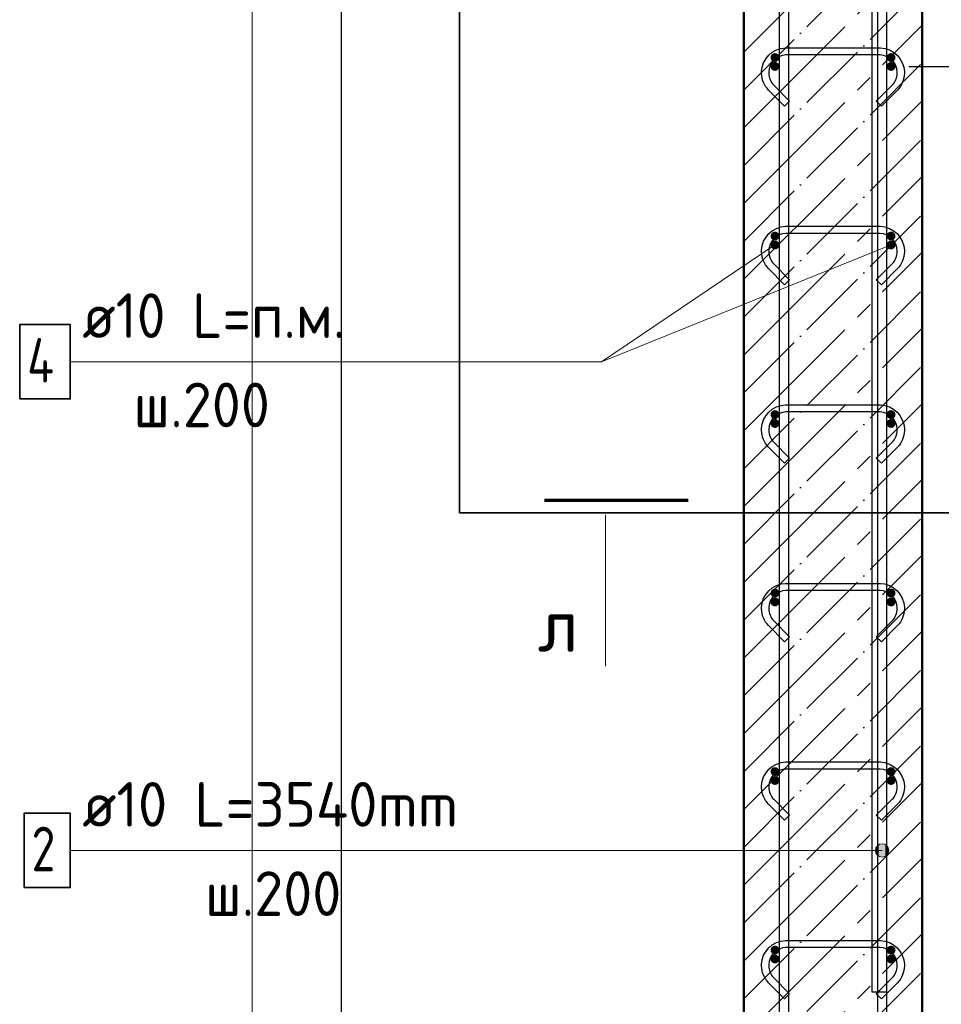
# Model space of a CAD drawing. Header units: millimetres. Extents: x -19950 to 69837, y -2757 to 40090.
# Tile 9 of 136: x -19126 to -18094, y 8402 to 9505. Entities that reach past the tile are written whole.
import ezdxf

# ---------------------------------------------------------------- set-up
doc = ezdxf.new("R2010")
doc.units = ezdxf.units.MM
doc.header["$PDMODE"] = 65
doc.linetypes.add('______11', pattern=[100, 80, -10, 0, -10])
doc.linetypes.add('______5', pattern=[220, 160, -20, 20, -20])
for name, color, linetype, lineweight in [('Standard', 7, 'Continuous', 25), ('Арм.стержн. Арматура края', 96, 'Continuous', 35), ('Арм.стержн. вертикальными 1', 22, 'Continuous', 35), ('Арм.стержн.горизонт. 1', 180, 'Continuous', 35), ('Размерная линия_ общее', 7, 'Continuous', 13)]:
    doc.layers.add(name, color=color, linetype=linetype, lineweight=lineweight)
doc.layers.add('Арм.стержн. вертикальными 2', color=7, linetype='Continuous', lineweight=35, true_color=0x006e00)
doc.layers.add('Арм.стержн.Стяжки', color=7, linetype='Continuous', lineweight=35, true_color=0x501e0f)
doc.styles.add('ISOCPEUR', font='ISOCPEUR')
doc.dimstyles.new('DIMSTYLE_7', dxfattribs={"dimtxt": 44, "dimasz": 50, "dimexe": 0, "dimexo": 0, "dimgap": 22, "dimtad": 2, "dimdec": 0, "dimrnd": 5, "dimzin": 12, "dimdsep": 46, "dimtxsty": 'ISOCPEUR', "dimblk1": 'ALL_ML_STRICH', "dimblk2": 'ALL_ML_STRICH', "dimsah": 1, "dimcen": 0, "dimclrd": 7, "dimclre": 256, "dimclrt": 7, "dimadec": 0, "dimazin": 0, "dimtfac": 1, "dimtdec": 0, "dimtix": 1, "dimtmove": 2, "dimatfit": 3, "dimfxl": 0, "dimtzin": 0, "dimlwd": 0, "dimlwe": -3, "dimarcsym": 0})

# ---------------------------------------------------------------- blocks, each defined once
blk = doc.blocks.new('ALL_ML_STRICH')
at = {"color": 0, "linetype": 'ByBlock', "lineweight": -2}
for p, q in [((0, -0.5), (0, 0.5)), ((-0.3, -0.3), (0.3, 0.3)), ((-1, 0), (0.5, 0))]:
    blk.add_line(p, q, dxfattribs=at)
blk = doc.blocks.new('*D281')
at = {"layer": 'DEFPOINTS', "color": 7, "linetype": 'Continuous', "lineweight": 13, "transparency": 33554687}
for p in [(-18115.3, 9912.6), (-18067.4, 6792.6), (-17738.1, 6792.6)]:
    blk.add_point(p, dxfattribs=at)
at = {"layer": 'Размерная линия_ общее', "color": 253, "linetype": 'Continuous', "lineweight": -2, "true_color": 0xa0a0a0, "transparency": 33554687}
for p, q in [((-18095.3, 9912.6), (-17738.1, 9912.6)), ((-18047.4, 6792.6), (-17738.1, 6792.6))]:
    blk.add_line(p, q, dxfattribs=at)
at = {"layer": 'Размерная линия_ общее', "color": 7, "linetype": 'Continuous', "lineweight": -2, "transparency": 33554687}
blk.add_line((-17738.1, 6792.6), (-17738.1, 9912.6), dxfattribs=at)
at = {"layer": 'Размерная линия_ общее', "color": 7, "linetype": 'Continuous', "lineweight": 13, "transparency": 33554687, "xscale": 50, "yscale": 50, "zscale": 50}
for p, rotation in [((-17738.1, 9912.6), 90), ((-17738.1, 6792.6), 270)]:
    blk.add_blockref('ALL_ML_STRICH', p, dxfattribs=dict(at, rotation=rotation))
at = {"layer": 'Размерная линия_ общее', "color": 7, "linetype": 'Continuous', "lineweight": 13, "transparency": 33554687, "insert": (-17775.1, 8359.2), "char_height": 44, "width": 176, "attachment_point": 5, "rotation": 90, "style": 'ISOCPEUR'}
blk.add_mtext('\\A1;{3120}', dxfattribs=at)
blk = doc.blocks.new('*D285')
at = {"layer": 'DEFPOINTS', "color": 7, "linetype": 'Continuous', "lineweight": 13, "transparency": 33554687}
for p in [(-18150.3, 9452.6), (-18150.3, 7252.6), (-17945.3, 7252.6)]:
    blk.add_point(p, dxfattribs=at)
at = {"layer": 'Размерная линия_ общее', "color": 253, "linetype": 'Continuous', "lineweight": -2, "true_color": 0xa0a0a0, "transparency": 33554687}
for p, q in [((-18130.3, 9452.6), (-17945.3, 9452.6)), ((-18130.3, 7252.6), (-17945.3, 7252.6))]:
    blk.add_line(p, q, dxfattribs=at)
at = {"layer": 'Размерная линия_ общее', "color": 7, "linetype": 'Continuous', "lineweight": -2, "transparency": 33554687}
blk.add_line((-17945.3, 7252.6), (-17945.3, 9452.6), dxfattribs=at)
at = {"layer": 'Размерная линия_ общее', "color": 7, "linetype": 'Continuous', "lineweight": 13, "transparency": 33554687, "xscale": 50, "yscale": 50, "zscale": 50}
for p, rotation in [((-17945.3, 9452.6), 90), ((-17945.3, 7252.6), 270)]:
    blk.add_blockref('ALL_ML_STRICH', p, dxfattribs=dict(at, rotation=rotation))
at = {"layer": 'Размерная линия_ общее', "color": 7, "linetype": 'Continuous', "lineweight": 13, "transparency": 33554687, "insert": (-18004.3, 8208.6), "char_height": 44, "width": 2.2, "attachment_point": 1, "rotation": 90, "line_spacing_factor": 0.60241, "style": 'ISOCPEUR'}
blk.add_mtext('\\W0.91;11х200=2200', dxfattribs=at)
blk = doc.blocks.new('*D286')
at = {"layer": 'DEFPOINTS', "color": 7, "linetype": 'Continuous', "lineweight": 13, "transparency": 33554687}
for p in [(-18150.3, 9852.6), (-18150.3, 9452.6), (-17945.3, 9452.6)]:
    blk.add_point(p, dxfattribs=at)
at = {"layer": 'Размерная линия_ общее', "color": 253, "linetype": 'Continuous', "lineweight": -2, "true_color": 0xa0a0a0, "transparency": 33554687}
for p, q in [((-18130.3, 9852.6), (-17945.3, 9852.6)), ((-18130.3, 9452.6), (-17945.3, 9452.6))]:
    blk.add_line(p, q, dxfattribs=at)
at = {"layer": 'Размерная линия_ общее', "color": 7, "linetype": 'Continuous', "lineweight": -2, "transparency": 33554687}
blk.add_line((-17945.3, 9452.6), (-17945.3, 9852.6), dxfattribs=at)
at = {"layer": 'Размерная линия_ общее', "color": 7, "linetype": 'Continuous', "lineweight": 13, "transparency": 33554687, "xscale": 50, "yscale": 50, "zscale": 50}
for p, rotation in [((-17945.3, 9852.6), 90), ((-17945.3, 9452.6), 270)]:
    blk.add_blockref('ALL_ML_STRICH', p, dxfattribs=dict(at, rotation=rotation))
at = {"layer": 'Размерная линия_ общее', "color": 7, "linetype": 'Continuous', "lineweight": 13, "transparency": 33554687, "insert": (-18004.3, 9586.6), "char_height": 44, "width": 2.2, "attachment_point": 1, "rotation": 90, "line_spacing_factor": 0.60241, "style": 'ISOCPEUR'}
blk.add_mtext('\\W0.91;4х100', dxfattribs=at)

msp = doc.modelspace()

# ---------------------------------------------------------------- hatches: boundary and pattern name
at = {"layer": 'Арм.стержн. Арматура края', "linetype": 'Continuous', "lineweight": 50, "transparency": 33554687}
for points in [[(-18275.3, 9462.6), (-18275.7, 9464.5), (-18276.8, 9466.1), (-18278.4, 9467.2), (-18280.3, 9467.6), (-18282.2, 9467.2), (-18283.9, 9466.1), (-18284.9, 9464.5), (-18285.3, 9462.6), (-18284.9, 9460.7), (-18283.9, 9459.1), (-18282.2, 9458), (-18280.3, 9457.6), (-18278.4, 9458), (-18276.8, 9459.1), (-18275.7, 9460.7)], [(-18145.3, 9462.6), (-18145.7, 9464.5), (-18146.8, 9466.1), (-18148.4, 9467.2), (-18150.3, 9467.6), (-18152.2, 9467.2), (-18153.9, 9466.1), (-18154.9, 9464.5), (-18155.3, 9462.6), (-18154.9, 9460.7), (-18153.9, 9459.1), (-18152.2, 9458), (-18150.3, 9457.6), (-18148.4, 9458), (-18146.8, 9459.1), (-18145.7, 9460.7)], [(-18275.3, 9262.6), (-18275.7, 9264.5), (-18276.8, 9266.1), (-18278.4, 9267.2), (-18280.3, 9267.6), (-18282.2, 9267.2), (-18283.9, 9266.1), (-18284.9, 9264.5), (-18285.3, 9262.6), (-18284.9, 9260.7), (-18283.9, 9259.1), (-18282.2, 9258), (-18280.3, 9257.6), (-18278.4, 9258), (-18276.8, 9259.1), (-18275.7, 9260.7)], [(-18145.3, 9262.6), (-18145.7, 9264.5), (-18146.8, 9266.1), (-18148.4, 9267.2), (-18150.3, 9267.6), (-18152.2, 9267.2), (-18153.9, 9266.1), (-18154.9, 9264.5), (-18155.3, 9262.6), (-18154.9, 9260.7), (-18153.9, 9259.1), (-18152.2, 9258), (-18150.3, 9257.6), (-18148.4, 9258), (-18146.8, 9259.1), (-18145.7, 9260.7)], [(-18275.3, 9062.6), (-18275.7, 9064.5), (-18276.8, 9066.1), (-18278.4, 9067.2), (-18280.3, 9067.6), (-18282.2, 9067.2), (-18283.9, 9066.1), (-18284.9, 9064.5), (-18285.3, 9062.6), (-18284.9, 9060.7), (-18283.9, 9059.1), (-18282.2, 9058), (-18280.3, 9057.6), (-18278.4, 9058), (-18276.8, 9059.1), (-18275.7, 9060.7)], [(-18145.3, 9062.6), (-18145.7, 9064.5), (-18146.8, 9066.1), (-18148.4, 9067.2), (-18150.3, 9067.6), (-18152.2, 9067.2), (-18153.9, 9066.1), (-18154.9, 9064.5), (-18155.3, 9062.6), (-18154.9, 9060.7), (-18153.9, 9059.1), (-18152.2, 9058), (-18150.3, 9057.6), (-18148.4, 9058), (-18146.8, 9059.1), (-18145.7, 9060.7)], [(-18275.3, 8862.6), (-18275.7, 8864.5), (-18276.8, 8866.1), (-18278.4, 8867.2), (-18280.3, 8867.6), (-18282.2, 8867.2), (-18283.9, 8866.1), (-18284.9, 8864.5), (-18285.3, 8862.6), (-18284.9, 8860.7), (-18283.9, 8859.1), (-18282.2, 8858), (-18280.3, 8857.6), (-18278.4, 8858), (-18276.8, 8859.1), (-18275.7, 8860.7)], [(-18145.3, 8862.6), (-18145.7, 8864.5), (-18146.8, 8866.1), (-18148.4, 8867.2), (-18150.3, 8867.6), (-18152.2, 8867.2), (-18153.9, 8866.1), (-18154.9, 8864.5), (-18155.3, 8862.6), (-18154.9, 8860.7), (-18153.9, 8859.1), (-18152.2, 8858), (-18150.3, 8857.6), (-18148.4, 8858), (-18146.8, 8859.1), (-18145.7, 8860.7)], [(-18275.3, 8662.6), (-18275.7, 8664.5), (-18276.8, 8666.1), (-18278.4, 8667.2), (-18280.3, 8667.6), (-18282.2, 8667.2), (-18283.9, 8666.1), (-18284.9, 8664.5), (-18285.3, 8662.6), (-18284.9, 8660.7), (-18283.9, 8659.1), (-18282.2, 8658), (-18280.3, 8657.6), (-18278.4, 8658), (-18276.8, 8659.1), (-18275.7, 8660.7)], [(-18145.3, 8662.6), (-18145.7, 8664.5), (-18146.8, 8666.1), (-18148.4, 8667.2), (-18150.3, 8667.6), (-18152.2, 8667.2), (-18153.9, 8666.1), (-18154.9, 8664.5), (-18155.3, 8662.6), (-18154.9, 8660.7), (-18153.9, 8659.1), (-18152.2, 8658), (-18150.3, 8657.6), (-18148.4, 8658), (-18146.8, 8659.1), (-18145.7, 8660.7)], [(-18275.3, 8462.6), (-18275.7, 8464.5), (-18276.8, 8466.1), (-18278.4, 8467.2), (-18280.3, 8467.6), (-18282.2, 8467.2), (-18283.9, 8466.1), (-18284.9, 8464.5), (-18285.3, 8462.6), (-18284.9, 8460.7), (-18283.9, 8459.1), (-18282.2, 8458), (-18280.3, 8457.6), (-18278.4, 8458), (-18276.8, 8459.1), (-18275.7, 8460.7)], [(-18145.3, 8462.6), (-18145.7, 8464.5), (-18146.8, 8466.1), (-18148.4, 8467.2), (-18150.3, 8467.6), (-18152.2, 8467.2), (-18153.9, 8466.1), (-18154.9, 8464.5), (-18155.3, 8462.6), (-18154.9, 8460.7), (-18153.9, 8459.1), (-18152.2, 8458), (-18150.3, 8457.6), (-18148.4, 8458), (-18146.8, 8459.1), (-18145.7, 8460.7)]]:
    msp.add_hatch(color=4, dxfattribs=at).paths.add_polyline_path(points)
at = {"layer": 'Арм.стержн. вертикальными 1', "linetype": 'Continuous', "lineweight": 13, "transparency": 33554687}
for points in [[(-18166.8, 8570.5), (-18166.8, 8578), (-18167.8, 8574.3)], [(-18166.8, 8578), (-18164.1, 8567.8), (-18164.1, 8580.7)], [(-18166.8, 8578), (-18166.8, 8570.5), (-18164.1, 8567.8)], [(-18164.1, 8580.7), (-18160.3, 8566.8), (-18160.3, 8581.8)], [(-18164.1, 8580.7), (-18164.1, 8567.8), (-18160.3, 8566.8)], [(-18160.3, 8581.8), (-18160.3, 8566.8), (-18156.6, 8567.8)], [(-18160.3, 8581.8), (-18156.6, 8567.8), (-18156.6, 8580.7)], [(-18156.6, 8580.7), (-18156.6, 8567.8), (-18153.9, 8570.5)], [(-18156.6, 8580.7), (-18153.9, 8570.5), (-18153.9, 8578)], [(-18153.9, 8578), (-18153.9, 8570.5), (-18152.8, 8574.3)]]:
    msp.add_hatch(color=7, dxfattribs=at).paths.add_polyline_path(points)
at = {"layer": 'Арм.стержн.горизонт. 1', "linetype": 'Continuous', "lineweight": 50, "transparency": 33554687}
for points in [[(-18275.3, 9452.6), (-18275.7, 9454.5), (-18276.8, 9456.1), (-18278.4, 9457.2), (-18280.3, 9457.6), (-18282.2, 9457.2), (-18283.9, 9456.1), (-18284.9, 9454.5), (-18285.3, 9452.6), (-18284.9, 9450.7), (-18283.9, 9449.1), (-18282.2, 9448), (-18280.3, 9447.6), (-18278.4, 9448), (-18276.8, 9449.1), (-18275.7, 9450.7)], [(-18145.3, 9452.6), (-18145.7, 9454.5), (-18146.8, 9456.1), (-18148.4, 9457.2), (-18150.3, 9457.6), (-18152.2, 9457.2), (-18153.9, 9456.1), (-18154.9, 9454.5), (-18155.3, 9452.6), (-18154.9, 9450.7), (-18153.9, 9449.1), (-18152.2, 9448), (-18150.3, 9447.6), (-18148.4, 9448), (-18146.8, 9449.1), (-18145.7, 9450.7)], [(-18275.3, 9252.6), (-18275.7, 9254.5), (-18276.8, 9256.1), (-18278.4, 9257.2), (-18280.3, 9257.6), (-18282.2, 9257.2), (-18283.9, 9256.1), (-18284.9, 9254.5), (-18285.3, 9252.6), (-18284.9, 9250.7), (-18283.9, 9249.1), (-18282.2, 9248), (-18280.3, 9247.6), (-18278.4, 9248), (-18276.8, 9249.1), (-18275.7, 9250.7)], [(-18145.3, 9252.6), (-18145.7, 9254.5), (-18146.8, 9256.1), (-18148.4, 9257.2), (-18150.3, 9257.6), (-18152.2, 9257.2), (-18153.9, 9256.1), (-18154.9, 9254.5), (-18155.3, 9252.6), (-18154.9, 9250.7), (-18153.9, 9249.1), (-18152.2, 9248), (-18150.3, 9247.6), (-18148.4, 9248), (-18146.8, 9249.1), (-18145.7, 9250.7)], [(-18275.3, 9052.6), (-18275.7, 9054.5), (-18276.8, 9056.1), (-18278.4, 9057.2), (-18280.3, 9057.6), (-18282.2, 9057.2), (-18283.9, 9056.1), (-18284.9, 9054.5), (-18285.3, 9052.6), (-18284.9, 9050.7), (-18283.9, 9049.1), (-18282.2, 9048), (-18280.3, 9047.6), (-18278.4, 9048), (-18276.8, 9049.1), (-18275.7, 9050.7)], [(-18145.3, 9052.6), (-18145.7, 9054.5), (-18146.8, 9056.1), (-18148.4, 9057.2), (-18150.3, 9057.6), (-18152.2, 9057.2), (-18153.9, 9056.1), (-18154.9, 9054.5), (-18155.3, 9052.6), (-18154.9, 9050.7), (-18153.9, 9049.1), (-18152.2, 9048), (-18150.3, 9047.6), (-18148.4, 9048), (-18146.8, 9049.1), (-18145.7, 9050.7)], [(-18275.3, 8852.6), (-18275.7, 8854.5), (-18276.8, 8856.1), (-18278.4, 8857.2), (-18280.3, 8857.6), (-18282.2, 8857.2), (-18283.9, 8856.1), (-18284.9, 8854.5), (-18285.3, 8852.6), (-18284.9, 8850.7), (-18283.9, 8849.1), (-18282.2, 8848), (-18280.3, 8847.6), (-18278.4, 8848), (-18276.8, 8849.1), (-18275.7, 8850.7)], [(-18145.3, 8852.6), (-18145.7, 8854.5), (-18146.8, 8856.1), (-18148.4, 8857.2), (-18150.3, 8857.6), (-18152.2, 8857.2), (-18153.9, 8856.1), (-18154.9, 8854.5), (-18155.3, 8852.6), (-18154.9, 8850.7), (-18153.9, 8849.1), (-18152.2, 8848), (-18150.3, 8847.6), (-18148.4, 8848), (-18146.8, 8849.1), (-18145.7, 8850.7)], [(-18275.3, 8652.6), (-18275.7, 8654.5), (-18276.8, 8656.1), (-18278.4, 8657.2), (-18280.3, 8657.6), (-18282.2, 8657.2), (-18283.9, 8656.1), (-18284.9, 8654.5), (-18285.3, 8652.6), (-18284.9, 8650.7), (-18283.9, 8649.1), (-18282.2, 8648), (-18280.3, 8647.6), (-18278.4, 8648), (-18276.8, 8649.1), (-18275.7, 8650.7)], [(-18145.3, 8652.6), (-18145.7, 8654.5), (-18146.8, 8656.1), (-18148.4, 8657.2), (-18150.3, 8657.6), (-18152.2, 8657.2), (-18153.9, 8656.1), (-18154.9, 8654.5), (-18155.3, 8652.6), (-18154.9, 8650.7), (-18153.9, 8649.1), (-18152.2, 8648), (-18150.3, 8647.6), (-18148.4, 8648), (-18146.8, 8649.1), (-18145.7, 8650.7)], [(-18275.3, 8452.6), (-18275.7, 8454.5), (-18276.8, 8456.1), (-18278.4, 8457.2), (-18280.3, 8457.6), (-18282.2, 8457.2), (-18283.9, 8456.1), (-18284.9, 8454.5), (-18285.3, 8452.6), (-18284.9, 8450.7), (-18283.9, 8449.1), (-18282.2, 8448), (-18280.3, 8447.6), (-18278.4, 8448), (-18276.8, 8449.1), (-18275.7, 8450.7)], [(-18145.3, 8452.6), (-18145.7, 8454.5), (-18146.8, 8456.1), (-18148.4, 8457.2), (-18150.3, 8457.6), (-18152.2, 8457.2), (-18153.9, 8456.1), (-18154.9, 8454.5), (-18155.3, 8452.6), (-18154.9, 8450.7), (-18153.9, 8449.1), (-18152.2, 8448), (-18150.3, 8447.6), (-18148.4, 8448), (-18146.8, 8449.1), (-18145.7, 8450.7)]]:
    msp.add_hatch(color=4, dxfattribs=at).paths.add_polyline_path(points)

# ---------------------------------------------------------------- linework, layer by layer
at = {"layer": 'Standard', "color": 52, "linetype": 'Continuous', "lineweight": -3, "transparency": 33554687}
for p, q in [((-18765.6, 6490.1), (-18765.6, 10193.8)), ((-18765.6, 6490.1), (-18765.6, 10193.8)), ((-18633.6, 9852.6), (-18633.6, 8952.6)), ((-18633.6, 8952.6), (-18633.6, 9852.6)), ((-17975.5, 8952.6), (-18633.6, 8952.6)), ((-18633.6, 8952.6), (-17975.5, 8952.6))]:
    msp.add_line(p, q, dxfattribs=at)
at = {"layer": 'Standard', "color": 7, "linetype": 'Continuous', "lineweight": 50, "transparency": 33554687}
for p, q in [((-18315.3, 9912.6), (-18315.3, 6792.6)), ((-18115.3, 6792.6), (-18115.3, 9912.6))]:
    msp.add_line(p, q, dxfattribs=at)
at = {"layer": 'Standard', "color": 7, "linetype": '______5', "lineweight": -3, "transparency": 33554687}
for p, q in [((-18315.3, 9468.6), (-18115.3, 9668.6)), ((-18315.3, 9383.8), (-18115.3, 9583.8)), ((-18315.3, 9298.9), (-18115.3, 9498.9)), ((-18315.3, 9214.1), (-18115.3, 9414.1)), ((-18315.3, 9129.2), (-18115.3, 9329.2)), ((-18315.3, 9044.4), (-18115.3, 9244.4)), ((-18315.3, 8959.5), (-18115.3, 9159.5)), ((-18315.3, 8874.6), (-18115.3, 9074.6)), ((-18315.3, 8789.8), (-18115.3, 8989.8)), ((-18315.3, 8704.9), (-18115.3, 8904.9)), ((-18315.3, 8620.1), (-18115.3, 8820.1)), ((-18315.3, 8535.2), (-18115.3, 8735.2)), ((-18315.3, 8450.4), (-18115.3, 8650.4)), ((-18315.3, 8365.5), (-18115.3, 8565.5)), ((-18315.3, 8280.7), (-18115.3, 8480.7))]:
    msp.add_line(p, q, dxfattribs=at)
at = {"layer": 'Standard', "color": 7, "linetype": '______11', "lineweight": -3, "transparency": 33554687}
for p, q in [((-18315.3, 9426.2), (-18115.3, 9626.2)), ((-18315.3, 9341.3), (-18115.3, 9541.3)), ((-18315.3, 9256.5), (-18115.3, 9456.5)), ((-18315.3, 9171.6), (-18115.3, 9371.6)), ((-18315.3, 9086.8), (-18115.3, 9286.8)), ((-18315.3, 9001.9), (-18115.3, 9201.9)), ((-18315.3, 8917.1), (-18115.3, 9117.1)), ((-18315.3, 8832.2), (-18115.3, 9032.2)), ((-18315.3, 8747.4), (-18115.3, 8947.4)), ((-18315.3, 8662.5), (-18115.3, 8862.5)), ((-18315.3, 8577.7), (-18115.3, 8777.7)), ((-18315.3, 8492.8), (-18115.3, 8692.8)), ((-18315.3, 8408), (-18115.3, 8608)), ((-18315.3, 8323.1), (-18115.3, 8523.1)), ((-18315.3, 8238.3), (-18115.3, 8438.3))]:
    msp.add_line(p, q, dxfattribs=at)
at = {"layer": 'Standard', "color": 7, "linetype": 'Continuous', "lineweight": 13, "transparency": 33554687}
for p, q in [((-18150.3, 9252.6), (-18474.4, 9121.8)), ((-18470, 8950.4), (-18470, 8780.8))]:
    msp.add_line(p, q, dxfattribs=at)
at = {"layer": 'Standard', "color": 7, "linetype": 'Continuous', "lineweight": 70, "transparency": 33554687}
msp.add_line((-18377.7, 8966.4), (-18538.5, 8966.4), dxfattribs=at)
at = {"layer": 'Standard', "color": 7, "linetype": 'Continuous', "lineweight": 13, "transparency": 33554687}
msp.add_lwpolyline([(-18865.6, 6390.1), (-17875.5, 6390.1), (-17875.5, 10293.8), (-18865.6, 10293.8), (-18865.6, 6390.1)], dxfattribs=at)
at = {"layer": 'Арм.стержн. вертикальными 1', "color": 7, "linetype": 'Continuous', "lineweight": 13, "transparency": 33554687}
for p, q in [((-19069.4, 8574.3), (-18324.4, 8574.3)), ((-18324.4, 8574.3), (-18160.3, 8574.3)), ((-18167.8, 8574.3), (-18167.8, 8574.3)), ((-18160.3, 8581.8), (-18160.3, 8581.8)), ((-18152.8, 8574.3), (-18152.8, 8574.3)), ((-18160.3, 8566.8), (-18160.3, 8566.8))]:
    msp.add_line(p, q, dxfattribs=at)
at = {"layer": 'Арм.стержн. вертикальными 1', "color": 4, "linetype": 'Continuous', "lineweight": 25, "transparency": 33554687}
for points in [[(-18165.3, 6792.6), (-18165.3, 10003.6), (-18165.9, 10008.1), (-18167.5, 10012.7), (-18169.8, 10016.9), (-18172.7, 10020.3), (-18176.1, 10023.1), (-18180.3, 10025.5), (-18184.8, 10027), (-18189.4, 10027.6), (-18470.3, 10027.6), (-18470.3, 10037.6), (-18188.7, 10037.6), (-18182.6, 10036.8), (-18176.2, 10034.7), (-18170.4, 10031.4), (-18165.6, 10027.4), (-18161.5, 10022.6), (-18158.3, 10016.7), (-18156.2, 10010.4), (-18155.3, 10004.3), (-18155.3, 6792.6), (-18165.3, 6792.6)], [(-18165.3, 6792.6), (-18165.3, 10003.6), (-18165.9, 10008.1), (-18167.5, 10012.7), (-18169.8, 10016.9), (-18172.7, 10020.3), (-18176.1, 10023.1), (-18180.3, 10025.5), (-18184.8, 10027), (-18189.4, 10027.6), (-18470.3, 10027.6), (-18470.3, 10037.6), (-18188.7, 10037.6), (-18182.6, 10036.8), (-18176.2, 10034.7), (-18170.4, 10031.4), (-18165.6, 10027.4), (-18161.5, 10022.6), (-18158.3, 10016.7), (-18156.2, 10010.4), (-18155.3, 10004.3), (-18155.3, 6792.6), (-18165.3, 6792.6)], [(-18275.3, 6792.6), (-18275.3, 9943.6), (-18275.9, 9948.1), (-18277.5, 9952.7), (-18279.8, 9956.9), (-18282.7, 9960.3), (-18286.1, 9963.1), (-18290.3, 9965.5), (-18294.8, 9967), (-18299.4, 9967.6), (-18640.3, 9967.6), (-18640.3, 9977.6), (-18298.7, 9977.6), (-18292.6, 9976.8), (-18286.2, 9974.7), (-18280.4, 9971.4), (-18275.6, 9967.4), (-18271.5, 9962.6), (-18268.3, 9956.7), (-18266.2, 9950.4), (-18265.3, 9944.3), (-18265.3, 6792.6), (-18275.3, 6792.6)], [(-18275.3, 6792.6), (-18275.3, 9943.6), (-18275.9, 9948.1), (-18277.5, 9952.7), (-18279.8, 9956.9), (-18282.7, 9960.3), (-18286.1, 9963.1), (-18290.3, 9965.5), (-18294.8, 9967), (-18299.4, 9967.6), (-18640.3, 9967.6), (-18640.3, 9977.6), (-18298.7, 9977.6), (-18292.6, 9976.8), (-18286.2, 9974.7), (-18280.4, 9971.4), (-18275.6, 9967.4), (-18271.5, 9962.6), (-18268.3, 9956.7), (-18266.2, 9950.4), (-18265.3, 9944.3), (-18265.3, 6792.6), (-18275.3, 6792.6)]]:
    msp.add_lwpolyline(points, dxfattribs=at)
at = {"layer": 'Арм.стержн. вертикальными 1', "color": 7, "linetype": 'Continuous', "lineweight": 35, "transparency": 33554687}
msp.add_lwpolyline([(-19121.1, 8532.6), (-19069.4, 8532.6), (-19069.4, 8615.9), (-19121.1, 8615.9), (-19121.1, 8532.6)], dxfattribs=at)
at = {"layer": 'Арм.стержн. вертикальными 1', "color": 7, "linetype": 'Continuous', "lineweight": 13, "transparency": 33554687}
msp.add_circle((-18160.3, 8574.3), 7.5, dxfattribs=at)
at = {"layer": 'Арм.стержн. вертикальными 2', "color": 7, "linetype": 'Continuous', "lineweight": 25, "transparency": 33554687}
msp.add_lwpolyline([(-18773.6, 10045.6), (-18208.7, 10045.6), (-18198.9, 10044.3), (-18188.8, 10040.9), (-18179.4, 10035.7), (-18171.7, 10029.2), (-18165.3, 10021.5), (-18160, 10012.2), (-18156.7, 10002), (-18155.3, 9992.3), (-18155.3, 8415.6), (-18171.3, 8415.6), (-18171.3, 9991.2), (-18172.3, 9998.4), (-18174.7, 10005.7), (-18178.5, 10012.4), (-18183.1, 10017.9), (-18188.5, 10022.4), (-18195.2, 10026.2), (-18202.6, 10028.6), (-18209.8, 10029.6), (-18773.6, 10029.6), (-18773.6, 10045.6)], dxfattribs=at)
msp.add_lwpolyline([(-18773.6, 10045.6), (-18208.7, 10045.6), (-18198.9, 10044.3), (-18188.8, 10040.9), (-18179.4, 10035.7), (-18171.7, 10029.2), (-18165.3, 10021.5), (-18160, 10012.2), (-18156.7, 10002), (-18155.3, 9992.3), (-18155.3, 8415.6), (-18171.3, 8415.6), (-18171.3, 9991.2), (-18172.3, 9998.4), (-18174.7, 10005.7), (-18178.5, 10012.4), (-18183.1, 10017.9), (-18188.5, 10022.4), (-18195.2, 10026.2), (-18202.6, 10028.6), (-18209.8, 10029.6), (-18773.6, 10029.6), (-18773.6, 10045.6)], dxfattribs=at)
at = {"layer": 'Арм.стержн.горизонт. 1', "color": 7, "linetype": 'Continuous', "lineweight": 13, "transparency": 33554687}
for p, q in [((-18474.4, 9121.8), (-18280.3, 9252.6)), ((-19069.4, 9121.8), (-18474.4, 9121.8))]:
    msp.add_line(p, q, dxfattribs=at)
at = {"layer": 'Арм.стержн.горизонт. 1', "color": 7, "linetype": 'Continuous', "lineweight": 35, "transparency": 33554687}
msp.add_lwpolyline([(-19126.1, 9080.1), (-19069.4, 9080.1), (-19069.4, 9163.4), (-19126.1, 9163.4), (-19126.1, 9080.1)], dxfattribs=at)
at = {"layer": 'Арм.стержн.Стяжки', "color": 40, "linetype": 'Continuous', "lineweight": 25, "transparency": 33554687}
for points in [[(-18269.5, 9408.1), (-18287.6, 9426.1), (-18289.2, 9428.1), (-18290.8, 9430.2), (-18292.1, 9432.4), (-18293.2, 9434.8), (-18294.1, 9437.2), (-18294.7, 9439.7), (-18295.1, 9442.3), (-18295.3, 9444.8), (-18295.3, 9446.8), (-18294.6, 9451.7), (-18293, 9456.8), (-18290.3, 9461.4), (-18287.1, 9465.3), (-18283.3, 9468.5), (-18278.6, 9471.1), (-18273.5, 9472.8), (-18268.6, 9473.5), (-18162, 9473.5), (-18157.1, 9472.8), (-18152, 9471.1), (-18147.4, 9468.5), (-18143.5, 9465.3), (-18140.3, 9461.4), (-18137.7, 9456.8), (-18136, 9451.7), (-18135.3, 9446.8), (-18135.3, 9444.8), (-18135.5, 9442.3), (-18135.9, 9439.7), (-18136.6, 9437.2), (-18137.4, 9434.8), (-18138.5, 9432.4), (-18139.9, 9430.2), (-18141.4, 9428.1), (-18143.1, 9426.1), (-18161.1, 9408.1), (-18166.8, 9413.7), (-18148.9, 9431.6), (-18147.7, 9433), (-18146.6, 9434.6), (-18145.6, 9436.2), (-18144.8, 9437.8), (-18144.2, 9439.6), (-18143.8, 9441.4), (-18143.5, 9443.2), (-18143.3, 9445.1), (-18143.3, 9446.2), (-18143.8, 9449.9), (-18145, 9453.5), (-18146.9, 9456.9), (-18149.2, 9459.6), (-18151.9, 9461.9), (-18155.3, 9463.8), (-18158.9, 9465), (-18162.6, 9465.5), (-18268.1, 9465.5), (-18271.7, 9465), (-18275.4, 9463.8), (-18278.7, 9461.9), (-18281.5, 9459.6), (-18283.7, 9456.9), (-18285.6, 9453.5), (-18286.8, 9449.9), (-18287.3, 9446.2), (-18287.3, 9445.1), (-18287.2, 9443.2), (-18286.9, 9441.4), (-18286.4, 9439.6), (-18285.8, 9437.8), (-18285, 9436.2), (-18284.1, 9434.6), (-18283, 9433), (-18281.7, 9431.6), (-18263.9, 9413.7), (-18269.5, 9408.1)], [(-18269.5, 9208.1), (-18287.6, 9226.1), (-18289.2, 9228.1), (-18290.8, 9230.2), (-18292.1, 9232.4), (-18293.2, 9234.8), (-18294.1, 9237.2), (-18294.7, 9239.7), (-18295.1, 9242.3), (-18295.3, 9244.8), (-18295.3, 9246.8), (-18294.6, 9251.7), (-18293, 9256.8), (-18290.3, 9261.4), (-18287.1, 9265.3), (-18283.3, 9268.5), (-18278.6, 9271.1), (-18273.5, 9272.8), (-18268.6, 9273.5), (-18162, 9273.5), (-18157.1, 9272.8), (-18152, 9271.1), (-18147.4, 9268.5), (-18143.5, 9265.3), (-18140.3, 9261.4), (-18137.7, 9256.8), (-18136, 9251.7), (-18135.3, 9246.8), (-18135.3, 9244.8), (-18135.5, 9242.3), (-18135.9, 9239.7), (-18136.6, 9237.2), (-18137.4, 9234.8), (-18138.5, 9232.4), (-18139.9, 9230.2), (-18141.4, 9228.1), (-18143.1, 9226.1), (-18161.1, 9208.1), (-18166.8, 9213.7), (-18148.9, 9231.6), (-18147.7, 9233), (-18146.6, 9234.6), (-18145.6, 9236.2), (-18144.8, 9237.8), (-18144.2, 9239.6), (-18143.8, 9241.4), (-18143.5, 9243.2), (-18143.3, 9245.1), (-18143.3, 9246.2), (-18143.8, 9249.9), (-18145, 9253.5), (-18146.9, 9256.9), (-18149.2, 9259.6), (-18151.9, 9261.9), (-18155.3, 9263.8), (-18158.9, 9265), (-18162.6, 9265.5), (-18268.1, 9265.5), (-18271.7, 9265), (-18275.4, 9263.8), (-18278.7, 9261.9), (-18281.5, 9259.6), (-18283.7, 9256.9), (-18285.6, 9253.5), (-18286.8, 9249.9), (-18287.3, 9246.2), (-18287.3, 9245.1), (-18287.2, 9243.2), (-18286.9, 9241.4), (-18286.4, 9239.6), (-18285.8, 9237.8), (-18285, 9236.2), (-18284.1, 9234.6), (-18283, 9233), (-18281.7, 9231.6), (-18263.9, 9213.7), (-18269.5, 9208.1)], [(-18269.5, 9008.1), (-18287.6, 9026.1), (-18289.2, 9028.1), (-18290.8, 9030.2), (-18292.1, 9032.4), (-18293.2, 9034.8), (-18294.1, 9037.2), (-18294.7, 9039.7), (-18295.1, 9042.3), (-18295.3, 9044.8), (-18295.3, 9046.8), (-18294.6, 9051.7), (-18293, 9056.8), (-18290.3, 9061.4), (-18287.1, 9065.3), (-18283.3, 9068.5), (-18278.6, 9071.1), (-18273.5, 9072.8), (-18268.6, 9073.5), (-18162, 9073.5), (-18157.1, 9072.8), (-18152, 9071.1), (-18147.4, 9068.5), (-18143.5, 9065.3), (-18140.3, 9061.4), (-18137.7, 9056.8), (-18136, 9051.7), (-18135.3, 9046.8), (-18135.3, 9044.8), (-18135.5, 9042.3), (-18135.9, 9039.7), (-18136.6, 9037.2), (-18137.4, 9034.8), (-18138.5, 9032.4), (-18139.9, 9030.2), (-18141.4, 9028.1), (-18143.1, 9026.1), (-18161.1, 9008.1), (-18166.8, 9013.7), (-18148.9, 9031.6), (-18147.7, 9033), (-18146.6, 9034.6), (-18145.6, 9036.2), (-18144.8, 9037.8), (-18144.2, 9039.6), (-18143.8, 9041.4), (-18143.5, 9043.2), (-18143.3, 9045.1), (-18143.3, 9046.2), (-18143.8, 9049.9), (-18145, 9053.5), (-18146.9, 9056.9), (-18149.2, 9059.6), (-18151.9, 9061.9), (-18155.3, 9063.8), (-18158.9, 9065), (-18162.6, 9065.5), (-18268.1, 9065.5), (-18271.7, 9065), (-18275.4, 9063.8), (-18278.7, 9061.9), (-18281.5, 9059.6), (-18283.7, 9056.9), (-18285.6, 9053.5), (-18286.8, 9049.9), (-18287.3, 9046.2), (-18287.3, 9045.1), (-18287.2, 9043.2), (-18286.9, 9041.4), (-18286.4, 9039.6), (-18285.8, 9037.8), (-18285, 9036.2), (-18284.1, 9034.6), (-18283, 9033), (-18281.7, 9031.6), (-18263.9, 9013.7), (-18269.5, 9008.1)], [(-18269.5, 8808.1), (-18287.6, 8826.1), (-18289.2, 8828.1), (-18290.8, 8830.2), (-18292.1, 8832.4), (-18293.2, 8834.8), (-18294.1, 8837.2), (-18294.7, 8839.7), (-18295.1, 8842.3), (-18295.3, 8844.8), (-18295.3, 8846.8), (-18294.6, 8851.7), (-18293, 8856.8), (-18290.3, 8861.4), (-18287.1, 8865.3), (-18283.3, 8868.5), (-18278.6, 8871.1), (-18273.5, 8872.8), (-18268.6, 8873.5), (-18162, 8873.5), (-18157.1, 8872.8), (-18152, 8871.1), (-18147.4, 8868.5), (-18143.5, 8865.3), (-18140.3, 8861.4), (-18137.7, 8856.8), (-18136, 8851.7), (-18135.3, 8846.8), (-18135.3, 8844.8), (-18135.5, 8842.3), (-18135.9, 8839.7), (-18136.6, 8837.2), (-18137.4, 8834.8), (-18138.5, 8832.4), (-18139.9, 8830.2), (-18141.4, 8828.1), (-18143.1, 8826.1), (-18161.1, 8808.1), (-18166.8, 8813.7), (-18148.9, 8831.6), (-18147.7, 8833), (-18146.6, 8834.6), (-18145.6, 8836.2), (-18144.8, 8837.8), (-18144.2, 8839.6), (-18143.8, 8841.4), (-18143.5, 8843.2), (-18143.3, 8845.1), (-18143.3, 8846.2), (-18143.8, 8849.9), (-18145, 8853.5), (-18146.9, 8856.9), (-18149.2, 8859.6), (-18151.9, 8861.9), (-18155.3, 8863.8), (-18158.9, 8865), (-18162.6, 8865.5), (-18268.1, 8865.5), (-18271.7, 8865), (-18275.4, 8863.8), (-18278.7, 8861.9), (-18281.5, 8859.6), (-18283.7, 8856.9), (-18285.6, 8853.5), (-18286.8, 8849.9), (-18287.3, 8846.2), (-18287.3, 8845.1), (-18287.2, 8843.2), (-18286.9, 8841.4), (-18286.4, 8839.6), (-18285.8, 8837.8), (-18285, 8836.2), (-18284.1, 8834.6), (-18283, 8833), (-18281.7, 8831.6), (-18263.9, 8813.7), (-18269.5, 8808.1)], [(-18269.5, 8608.1), (-18287.6, 8626.1), (-18289.2, 8628.1), (-18290.8, 8630.2), (-18292.1, 8632.4), (-18293.2, 8634.8), (-18294.1, 8637.2), (-18294.7, 8639.7), (-18295.1, 8642.3), (-18295.3, 8644.8), (-18295.3, 8646.8), (-18294.6, 8651.7), (-18293, 8656.8), (-18290.3, 8661.4), (-18287.1, 8665.3), (-18283.3, 8668.5), (-18278.6, 8671.1), (-18273.5, 8672.8), (-18268.6, 8673.5), (-18162, 8673.5), (-18157.1, 8672.8), (-18152, 8671.1), (-18147.4, 8668.5), (-18143.5, 8665.3), (-18140.3, 8661.4), (-18137.7, 8656.8), (-18136, 8651.7), (-18135.3, 8646.8), (-18135.3, 8644.8), (-18135.5, 8642.3), (-18135.9, 8639.7), (-18136.6, 8637.2), (-18137.4, 8634.8), (-18138.5, 8632.4), (-18139.9, 8630.2), (-18141.4, 8628.1), (-18143.1, 8626.1), (-18161.1, 8608.1), (-18166.8, 8613.7), (-18148.9, 8631.6), (-18147.7, 8633), (-18146.6, 8634.6), (-18145.6, 8636.2), (-18144.8, 8637.8), (-18144.2, 8639.6), (-18143.8, 8641.4), (-18143.5, 8643.2), (-18143.3, 8645.1), (-18143.3, 8646.2), (-18143.8, 8649.9), (-18145, 8653.5), (-18146.9, 8656.9), (-18149.2, 8659.6), (-18151.9, 8661.9), (-18155.3, 8663.8), (-18158.9, 8665), (-18162.6, 8665.5), (-18268.1, 8665.5), (-18271.7, 8665), (-18275.4, 8663.8), (-18278.7, 8661.9), (-18281.5, 8659.6), (-18283.7, 8656.9), (-18285.6, 8653.5), (-18286.8, 8649.9), (-18287.3, 8646.2), (-18287.3, 8645.1), (-18287.2, 8643.2), (-18286.9, 8641.4), (-18286.4, 8639.6), (-18285.8, 8637.8), (-18285, 8636.2), (-18284.1, 8634.6), (-18283, 8633), (-18281.7, 8631.6), (-18263.9, 8613.7), (-18269.5, 8608.1)], [(-18269.5, 8408.1), (-18287.6, 8426.1), (-18289.2, 8428.1), (-18290.8, 8430.2), (-18292.1, 8432.4), (-18293.2, 8434.8), (-18294.1, 8437.2), (-18294.7, 8439.7), (-18295.1, 8442.3), (-18295.3, 8444.8), (-18295.3, 8446.8), (-18294.6, 8451.7), (-18293, 8456.8), (-18290.3, 8461.4), (-18287.1, 8465.3), (-18283.3, 8468.5), (-18278.6, 8471.1), (-18273.5, 8472.8), (-18268.6, 8473.5), (-18162, 8473.5), (-18157.1, 8472.8), (-18152, 8471.1), (-18147.4, 8468.5), (-18143.5, 8465.3), (-18140.3, 8461.4), (-18137.7, 8456.8), (-18136, 8451.7), (-18135.3, 8446.8), (-18135.3, 8444.8), (-18135.5, 8442.3), (-18135.9, 8439.7), (-18136.6, 8437.2), (-18137.4, 8434.8), (-18138.5, 8432.4), (-18139.9, 8430.2), (-18141.4, 8428.1), (-18143.1, 8426.1), (-18161.1, 8408.1), (-18166.8, 8413.7), (-18148.9, 8431.6), (-18147.7, 8433), (-18146.6, 8434.6), (-18145.6, 8436.2), (-18144.8, 8437.8), (-18144.2, 8439.6), (-18143.8, 8441.4), (-18143.5, 8443.2), (-18143.3, 8445.1), (-18143.3, 8446.2), (-18143.8, 8449.9), (-18145, 8453.5), (-18146.9, 8456.9), (-18149.2, 8459.6), (-18151.9, 8461.9), (-18155.3, 8463.8), (-18158.9, 8465), (-18162.6, 8465.5), (-18268.1, 8465.5), (-18271.7, 8465), (-18275.4, 8463.8), (-18278.7, 8461.9), (-18281.5, 8459.6), (-18283.7, 8456.9), (-18285.6, 8453.5), (-18286.8, 8449.9), (-18287.3, 8446.2), (-18287.3, 8445.1), (-18287.2, 8443.2), (-18286.9, 8441.4), (-18286.4, 8439.6), (-18285.8, 8437.8), (-18285, 8436.2), (-18284.1, 8434.6), (-18283, 8433), (-18281.7, 8431.6), (-18263.9, 8413.7), (-18269.5, 8408.1)]]:
    msp.add_lwpolyline(points, dxfattribs=at)

# ---------------------------------------------------------------- texts
at = {"layer": 'Standard', "color": 7, "linetype": 'Continuous', "lineweight": 13, "transparency": 33554687, "insert": (-18545.9, 8796.8), "char_height": 60, "width": 65.333, "attachment_point": 7, "style": 'ISOCPEUR'}
msp.add_mtext('\\A1;{\\fISOCPEUR|i0|b0;\\H60.000000;\\W1.000000;\\C7;л}\\P', dxfattribs=at)
at = {"layer": 'Арм.стержн. вертикальными 1', "color": 7, "linetype": 'Continuous', "lineweight": 25, "transparency": 33554687, "char_height": 50, "attachment_point": 7, "style": 'ISOCPEUR'}
for s, insert, width in [('\\W0.96;ø10 L=3540mm ', (-19056.1, 8600.9), 493.775), ('\\W0.78;2', (-19112.8, 8550.9), 54.401), ('\\W0.95;ш.200 ', (-18918.6, 8500.9), 218.666)]:
    msp.add_mtext(s, dxfattribs=dict(at, insert=insert, width=width))
at = {"layer": 'Арм.стержн.горизонт. 1', "color": 7, "linetype": 'Continuous', "lineweight": 25, "transparency": 33554687, "char_height": 50, "attachment_point": 7, "style": 'ISOCPEUR'}
for s, insert, width in [('\\W0.94;ø10 L=п.м.', (-19056.1, 9148.4), 333.305), ('\\W0.80;4', (-19117.8, 9098.4), 59.972), ('\\W0.95;ш.200 ', (-18998.6, 9048.4), 218.666)]:
    msp.add_mtext(s, dxfattribs=dict(at, insert=insert, width=width))

# ---------------------------------------------------------------- dimensions: what is measured, and where the dimension line sits
at = {"layer": 'Размерная линия_ общее', "color": 7, "linetype": 'Continuous', "lineweight": 13, "transparency": 33554687}
dim = msp.add_linear_dim(base=(-17738.1, 9912.6), p1=(-18047.4, 6792.6), p2=(-18095.3, 9912.6), angle=90, dimstyle='DIMSTYLE_7', override={"dimpost": '<>', "dimclrd": 7, "dimclre": 253, "dimclrt": 7, "dimlwd": 0, "dimlwe": 65533}, dxfattribs=at)
dim.commit()
dim.dimension.update_dxf_attribs({"geometry": '*D281', "text_midpoint": (-17775.1, 8359.2), "dimtype": 160})
for base, p1, p2, text, picture, middle in [((-17945.3, 9852.6), (-18130.3, 9452.6), (-18130.3, 9852.6), '\\W0.91;4х100', '*D286', (-17967.3, 9652.6)), ((-17945.3, 9452.6), (-18130.3, 7252.6), (-18130.3, 9452.6), '\\W0.91;11х200=2200', '*D285', (-17967.3, 8352.6))]:
    dim = msp.add_linear_dim(base=base, p1=p1, p2=p2, angle=90, text=text, dimstyle='DIMSTYLE_7', override={"dimpost": '<>', "dimclrd": 7, "dimclre": 253, "dimclrt": 7, "dimlwd": 0, "dimlwe": 65533}, dxfattribs=at)
    dim.commit()
    dim.dimension.update_dxf_attribs({"geometry": picture, "text_midpoint": middle, "dimtype": 160})

doc.saveas('drawing.dxf')
